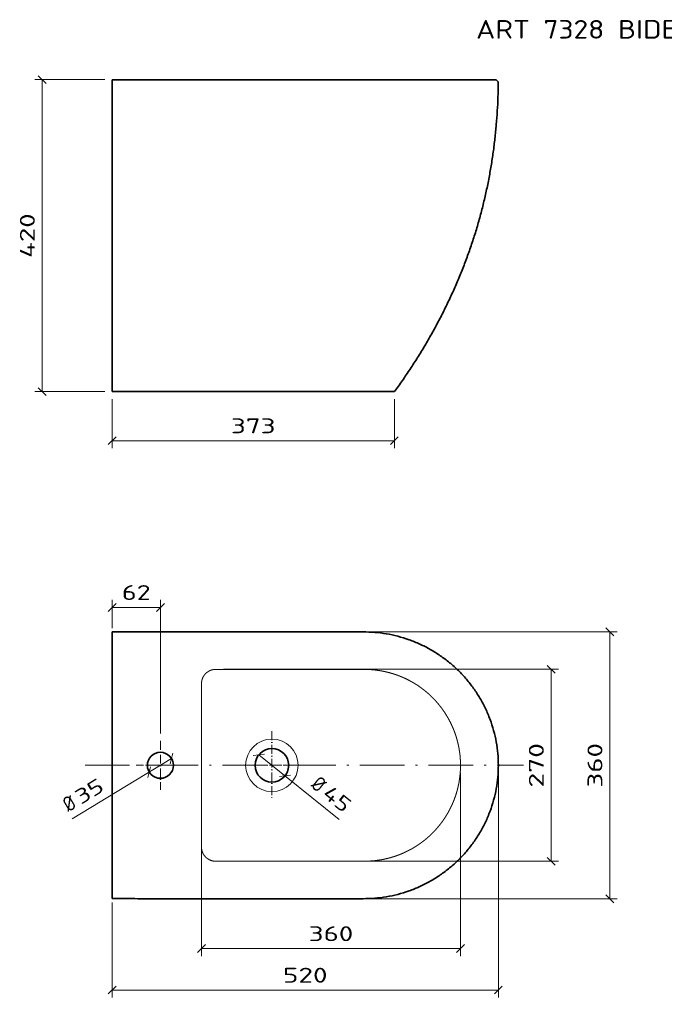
# Model space of a CAD drawing. Extents: x 34 to 381, y 18 to 283.
# Tile 1 of 2: x 34 to 207, y 18 to 283. Entities that reach past the tile are written whole.
import ezdxf
from ezdxf.enums import TextEntityAlignment as Align

# ---------------------------------------------------------------- set-up
doc = ezdxf.new("R2010")
doc.units = 0
doc.linetypes.add('DASHDOT', pattern=[18.5, 12, -3, 0.5, -3])
doc.layers.get('0').update_dxf_attribs({"lineweight": 13})
doc.styles.get("Standard").update_dxf_attribs({"font": 'isocp.shx'})
doc.dimstyles.get("Standard").update_dxf_attribs({"dimtxt": 2.5, "dimasz": 2.5, "dimexe": 1.25, "dimexo": 0.625, "dimtad": 1, "dimcen": 2.5, "dimadec": 0, "dimazin": 0, "dimtfac": 1, "dimtmove": 0, "dimatfit": 0, "dimfxl": 0, "dimarcsym": 0})

# ---------------------------------------------------------------- blocks, each defined once
blk = doc.blocks.new('*D')
at = {"color": 7, "lineweight": 13, "ltscale": 0.075}
for p, q in [((301.71, 274.66), (299.59, 272.54)), ((330.62, 272.54), (332.74, 274.66)), ((41.02, 265.64), (38.89, 267.76)), ((267.68, 251.56), (265.56, 253.68)), ((372, 213.67), (369.88, 215.79)), ((356.64, 203.5), (354.52, 205.62)), ((267.64, 185.56), (265.52, 187.68)), ((265.56, 187.68), (267.68, 185.56)), ((38.89, 183.76), (41.02, 181.64)), ((265.52, 181.68), (267.64, 179.56)), ((354.52, 181.68), (356.64, 179.56)), ((369.88, 181.68), (372, 179.56)), ((59.83, 170.55), (57.71, 168.43)), ((133.71, 168.43), (135.83, 170.55)), ((307.4, 169.38), (305.27, 167.25)), ((324.93, 167.25), (327.06, 169.38)), ((294.23, 157.66), (292.1, 155.54)), ((338.1, 155.54), (340.23, 157.66)), ((59.83, 125.66), (57.71, 123.54)), ((70.71, 123.54), (72.83, 125.66)), ((265.34, 126.78), (263.22, 124.66)), ((287.14, 124.66), (289.26, 126.78)), ((289.26, 126.64), (287.14, 124.52)), ((359.19, 126.61), (357.06, 124.49)), ((357.07, 124.49), (359.19, 126.61)), ((367.21, 124.49), (369.33, 126.61)), ((193.83, 116.99), (191.71, 119.11)), ((318.1, 115.75), (315.98, 117.87)), ((178.05, 106.87), (175.93, 108.99)), ((315.98, 87.87), (318.1, 85.75)), ((74.4, 82.45), (75.11, 85.36)), ((99.76, 85.08), (96.77, 84.76)), ((69.13, 81.72), (68.42, 78.81)), ((103.8, 79.09), (106.78, 79.41)), ((246.61, 76.24), (244.49, 78.36)), ((175.93, 57.3), (178.05, 55.18)), ((191.71, 47.18), (193.83, 45.06)), ((83.88, 33.81), (81.76, 31.68)), ((151.52, 31.68), (153.64, 33.81)), ((244.49, 33.87), (246.61, 31.75)), ((59.83, 22.63), (57.71, 20.51)), ((161.7, 20.51), (163.82, 22.63)), ((265.34, 20.79), (263.22, 18.67)), ((306.23, 18.67), (308.35, 20.79))]:
    blk.add_line(p, q, dxfattribs=at)
at = {"color": 7, "lineweight": 13}
for p, q in [((300.65, 221.74), (300.65, 275.6)), ((331.68, 273.6), (300.65, 273.6)), ((331.68, 221.74), (331.68, 275.6)), ((39.95, 182.7), (39.95, 266.7)), ((314.17, 252.62), (264.62, 252.62)), ((266.62, 186.62), (266.62, 252.62)), ((330.84, 214.73), (372.94, 214.73)), ((370.94, 180.62), (370.94, 214.73)), ((306.34, 209.89), (306.34, 166.31)), ((326, 209.89), (326, 166.31)), ((322.07, 204.56), (357.58, 204.56)), ((355.58, 180.62), (355.58, 204.56)), ((314.17, 186.62), (264.58, 186.62)), ((314.17, 186.62), (264.62, 186.62)), ((291.17, 180.62), (264.58, 180.62)), ((341.17, 180.62), (372.94, 180.62)), ((293.17, 178.62), (293.17, 154.6)), ((339.17, 178.62), (339.17, 154.6)), ((58.77, 169.49), (134.77, 169.49)), ((339.17, 156.6), (293.17, 156.6)), ((71.77, 90.64), (71.77, 126.6)), ((264.28, 125.72), (288.2, 125.72)), ((288.2, 125.58), (358.13, 125.55)), ((358.13, 125.55), (381.01, 125.55)), ((60.79, 118.05), (194.77, 118.05)), ((192.77, 46.12), (192.77, 118.05)), ((317.04, 86.81), (317.04, 116.81)), ((88.77, 107.93), (178.99, 107.93)), ((176.99, 56.24), (176.99, 107.93)), ((98.26, 84.92), (119.86, 67.51)), ((48.04, 67.65), (74.76, 83.9)), ((82.82, 80.08), (82.82, 30.74)), ((152.58, 80.08), (152.58, 30.74)), ((162.76, 80.08), (162.76, 19.57)), ((300.78, 77.3), (243.55, 77.3)), ((245.55, 32.81), (245.55, 77.3)), ((307.29, 69.03), (307.29, 17.73)), ((88.77, 56.24), (178.99, 56.24)), ((58.77, 45.18), (58.77, 19.57)), ((60.79, 46.12), (194.77, 46.12)), ((82.82, 32.74), (152.58, 32.74)), ((58.77, 21.57), (162.76, 21.57)), ((264.28, 19.73), (307.29, 19.73))]:
    blk.add_line(p, q, dxfattribs=at)
at = {"color": 7, "lineweight": 13, "ltscale": 0.47028}
for p, q in [((56.77, 266.7), (37.95, 266.7)), ((56.77, 182.7), (37.95, 182.7))]:
    blk.add_line(p, q, dxfattribs=at)
at = {"color": 7, "lineweight": 13, "ltscale": 0.357024}
blk.add_line((266.58, 172.34), (266.58, 186.62), dxfattribs=at)
at = {"color": 7, "lineweight": 13, "ltscale": 0.33028}
for p, q in [((58.77, 180.7), (58.77, 167.49)), ((134.77, 180.7), (134.77, 167.49))]:
    blk.add_line(p, q, dxfattribs=at)
at = {"color": 7, "lineweight": 13, "ltscale": 0.410451}
blk.add_line((341.17, 180.62), (357.58, 180.62), dxfattribs=at)
at = {"color": 7, "lineweight": 13, "ltscale": 0.491497}
blk.add_line((326, 168.31), (306.34, 168.31), dxfattribs=at)
at = {"color": 7, "lineweight": 13, "ltscale": 0.222833}
for p, q in [((264.28, 118.81), (264.28, 127.72)), ((288.2, 118.81), (288.2, 127.72))]:
    blk.add_line(p, q, dxfattribs=at)
at = {"color": 7, "lineweight": 13, "ltscale": 0.219175}
for p, q in [((288.2, 118.81), (288.2, 127.58)), ((358.13, 118.78), (358.13, 127.55))]:
    blk.add_line(p, q, dxfattribs=at)
at = {"color": 7, "lineweight": 13, "ltscale": 0.219241}
blk.add_line((358.13, 118.78), (358.13, 127.55), dxfattribs=at)
at = {"color": 7, "lineweight": 13, "ltscale": 0.243934}
blk.add_line((368.27, 117.8), (368.27, 127.55), dxfattribs=at)
at = {"color": 7, "lineweight": 13, "ltscale": 0.190479}
blk.add_line((58.77, 118.98), (58.77, 126.6), dxfattribs=at)
at = {"color": 7, "lineweight": 13, "ltscale": 0.325}
blk.add_line((58.77, 124.6), (71.77, 124.6), dxfattribs=at)
at = {"color": 7, "lineweight": 13, "ltscale": 0.057514}
blk.add_line((316.74, 86.81), (319.04, 86.81), dxfattribs=at)
at = {"color": 7, "lineweight": 13, "ltscale": 0.476911}
blk.add_line((264.28, 36.81), (264.28, 17.73), dxfattribs=at)
at = {"color": 7, "lineweight": 13, "ltscale": 0.468338}
blk.add_line((262.28, 32.81), (243.55, 32.81), dxfattribs=at)
at = {"color": 7, "lineweight": 13}
for s, rotation, p, p2 in [('140', 360, (310.16, 275.6), (322.17, 275.6)), ('420', 90, (37.95, 218.69), (37.95, 230.7)), ('320', 90, (264.62, 213.62), (264.62, 225.63)), ('180', 90, (368.94, 191.67), (368.94, 203.68)), ('120', 90, (353.58, 186.59), (353.58, 198.59)), ('40', 90, (264.58, 172.34), (264.58, 180.08)), ('100', 360, (310.16, 170.31), (322.17, 170.31)), ('225', 360, (310.16, 158.6), (322.17, 158.6)), ('360', 359.98, (317.16, 127.57), (329.17, 127.56)), ('150', 90, (315.04, 95.8), (315.04, 107.81)), ('270', 90, (174.99, 76.08), (174.99, 88.09)), ('360', 90, (190.77, 76.08), (190.77, 88.09)), ('35', 31.3126, (50.36, 71.4), (56.97, 75.43)), ('%%c', 321.1356, (112.03, 76.39), (114.31, 74.55)), ('%%c', 31.3126, (47, 69.36), (49.51, 70.88)), ('45', 321.1356, (115.09, 73.93), (121.12, 69.07)), ('233', 90, (243.55, 49.05), (243.55, 61.06))]:
    blk.add_text(s, height=4, rotation=rotation, dxfattribs=at).set_placement(p, p2, align=Align.FIT)
for s, p, p2 in [('373', (90.76, 171.49), (102.77, 171.49)), ('62', (61.4, 126.6), (69.14, 126.6)), ('115', (270.23, 127.72), (282.24, 127.72)), ('45', (373.27, 127.55), (381.01, 127.55)), ('360', (111.7, 34.74), (123.7, 34.74)), ('520', (104.76, 23.57), (116.77, 23.57)), ('205', (279.78, 21.73), (291.79, 21.73))]:
    blk.add_text(s, height=4, dxfattribs=at).set_placement(p, p2, align=Align.FIT)
blk = doc.blocks.new('BLOCK18')
at = {"color": 7, "linetype": 'DASHDOT', "lineweight": 13}
for p, q in [((215.1, 45.9), (215.1, -45.9)), ((260.9, 0), (169.2, 0))]:
    blk.add_line(p, q, dxfattribs=at)
blk = doc.blocks.new('BLOCK19')
at = {"color": 7, "linetype": 'DASHDOT', "lineweight": 13}
for p, q in [((65, 32.8), (65, -32.8)), ((97.8, 0), (32.2, 0))]:
    blk.add_line(p, q, dxfattribs=at)
blk = doc.blocks.new('BLOCK20')
at = {"color": 7, "lineweight": 35, "ltscale": 0.032369}
for p, q in [((0, 178.2), (0, 179.5)), ((0, -178.2), (0, -179.5))]:
    blk.add_line(p, q, dxfattribs=at)
at = {"color": 7, "lineweight": 35, "ltscale": 0.091415}
for p, q in [((0, 174.5), (0, 178.2)), ((0, -174.5), (0, -178.2))]:
    blk.add_line(p, q, dxfattribs=at)
at = {"color": 7, "lineweight": 35}
blk.add_line((0, -174.5), (0, 174.5), dxfattribs=at)
at = {"color": 7, "lineweight": 13}
for q in [(120.3, 109.5), (120.3, -109.5)]:
    blk.add_line((120.3, 0), q, dxfattribs=at)
at = {"color": 7, "lineweight": 13, "ltscale": 0.004866}
blk.add_line((440.8, -0.1), (440.8, 0.1), dxfattribs=at)
at = {"color": 7, "lineweight": 13}
blk.add_circle((215.1, 0), 35.3, dxfattribs=at)
at = {"color": 7, "lineweight": 35}
for centre, radius in [((65, 0), 17.5), ((215.1, 0), 22.6)]:
    blk.add_circle(centre, radius, dxfattribs=at)
for points in [[(520, 0), (520, 5.3), (519.5, 15.8), (517.4, 31.5), (513.9, 46.9), (509, 61.9), (502.8, 76.5), (495.4, 90.5), (486.8, 103.7), (477.1, 116.2), (466.3, 127.7), (454.5, 138.3), (441.9, 147.8), (428.5, 156.2), (414.4, 163.4), (399.8, 169.3), (384.7, 174), (369.2, 177.3), (353.6, 179.2), (337.9, 179.7), (322.5, 179.5), (307.1, 179.6), (291.7, 179.6), (276.4, 179.6), (261, 179.6), (245.7, 179.6), (230.3, 179.7), (215, 179.7), (199.6, 179.7), (184.3, 179.7), (168.9, 179.7), (153.5, 179.6), (138.2, 179.6), (122.8, 179.6), (107.5, 179.6), (92.1, 179.6), (76.8, 179.6), (61.4, 179.6), (46.1, 179.6), (30.7, 179.5), (15.4, 179.5), (5.1, 179.5), (0, 179.5)], [(520, 0), (520, -5.3), (519.5, -15.8), (517.4, -31.5), (513.9, -46.9), (509, -61.9), (502.8, -76.5), (495.4, -90.5), (486.8, -103.7), (477.1, -116.2), (466.3, -127.7), (454.5, -138.3), (441.9, -147.8), (428.5, -156.2), (414.4, -163.4), (399.8, -169.3), (384.7, -174), (369.2, -177.3), (353.6, -179.2), (337.9, -179.7), (322.5, -179.5), (307.1, -179.6), (291.7, -179.6), (276.4, -179.6), (261, -179.6), (245.7, -179.6), (230.3, -179.7), (215, -179.7), (199.6, -179.7), (184.3, -179.7), (168.9, -179.7), (153.5, -179.6), (138.2, -179.6), (122.8, -179.6), (107.5, -179.6), (92.1, -179.6), (76.8, -179.6), (61.4, -179.6), (46.1, -179.6), (30.7, -179.5), (15.4, -179.5), (5.1, -179.5), (0, -179.5)]]:
    blk.add_open_spline(points, degree=3, knots=[0, 0, 0, 0, 15.796274, 31.591331, 47.385145, 63.177179, 78.967551, 94.757051, 110.544547, 126.329687, 142.114966, 157.899299, 173.680377, 189.464952, 205.24727, 221.033843, 236.817294, 252.604558, 268.388118, 284.117647, 299.483597, 314.84372, 330.196894, 345.55206, 360.907197, 376.262098, 391.616878, 406.971645, 422.3265, 437.681405, 453.036259, 468.391069, 483.745851, 499.100621, 514.4554, 529.810169, 545.164895, 560.519576, 575.874346, 591.228991, 606.583669, 621.938347, 621.938347, 621.938347, 621.938347], dxfattribs=at)
at = {"color": 7, "lineweight": 13}
for points, knots in [([(120.3, 109.5), (120.3, 110.9), (120.4, 112.4), (120.6, 113.8), (121.3, 116.1), (122.2, 118.3), (122.6, 119.1), (123.3, 120.3), (124.2, 121.5), (124.5, 121.9), (125.6, 123.2), (126.7, 124.3), (127.5, 124.9), (129, 126), (130.6, 127), (131.3, 127.3), (133.5, 128.3), (135.7, 128.9), (137.2, 129.1), (138.6, 129.2), (140, 129.2)], [0, 0, 0, 0, 0, 0, 14.135843, 14.135843, 14.135843, 22.275372, 22.275372, 22.275372, 27.617389, 27.617389, 27.617389, 36.933956, 36.933956, 36.933956, 44.968452, 44.968452, 44.968452, 58.959217, 58.959217, 58.959217, 58.959217, 58.959217, 58.959217]), ([(140, 129.2), (142.7, 129.2), (145.4, 129.2), (146.8, 129.2), (149.7, 129.2), (152.6, 129.2), (152.9, 129.2), (153.3, 129.2), (153.8, 129.2), (154, 129.2), (154.9, 129.2), (155.9, 129.2), (156.6, 129.2), (157.7, 129.2), (158.9, 129.2), (159.3, 129.2), (159.9, 129.2), (160.4, 129.2), (160.6, 129.2), (161.7, 129.2), (162.8, 129.2), (163.8, 129.2), (165, 129.2), (166.2, 129.2), (166.4, 129.2), (166.9, 129.2), (167.4, 129.2), (167.6, 129.2), (168.2, 129.2), (168.8, 129.2), (169.2, 129.2), (169.9, 129.2), (170.6, 129.2), (170.9, 129.2), (171.7, 129.2), (172.4, 129.2), (172.7, 129.2), (173.8, 129.2), (174.9, 129.2), (175.6, 129.2), (176.7, 129.2), (177.7, 129.2), (178.2, 129.2), (178.9, 129.2), (179.6, 129.2), (179.9, 129.2), (180.6, 129.2), (181.3, 129.2), (181.7, 129.2), (182.4, 129.2), (183.1, 129.2), (183.5, 129.2), (184.3, 129.2), (185, 129.2), (185.4, 129.2), (186.1, 129.2), (186.9, 129.2), (187.2, 129.2), (187.9, 129.2), (188.7, 129.2), (189.1, 129.2), (189.8, 129.2), (190.5, 129.2), (190.8, 129.2), (191.5, 129.2), (192.2, 129.2), (192.5, 129.2), (194.6, 129.2), (196.8, 129.2), (198.3, 129.2), (200.3, 129.2), (202.3, 129.2), (202.5, 129.2), (202.9, 129.2), (203.2, 129.2), (203.4, 129.2), (204.3, 129.2), (205.2, 129.2), (205.9, 129.2), (206.9, 129.2), (208, 129.2), (208.6, 129.2), (209.6, 129.2), (210.5, 129.2), (211.1, 129.2), (212.1, 129.2), (213, 129.2), (213.2, 129.2), (214.1, 129.2), (214.9, 129.2), (215.5, 129.2), (216.4, 129.2), (217.3, 129.2), (217.5, 129.2), (218.1, 129.2), (218.7, 129.2), (218.9, 129.2), (220, 129.2), (221.1, 129.2), (221.8, 129.2), (222.9, 129.2), (224, 129.2), (224.3, 129.2), (226.8, 129.2), (229.3, 129.2), (230.6, 129.2), (233, 129.2), (235.4, 129.1), (235.6, 129.1), (236, 129.1), (236.4, 129.1), (236.6, 129.1), (237.4, 129.1), (238.2, 129.1), (238.7, 129.1), (239.6, 129.1), (240.5, 129.1), (240.7, 129.1), (241.3, 129.1), (241.9, 129.1), (242.2, 129.1), (243.3, 129.1), (244.3, 129.1), (245, 129.1), (246.4, 129.1), (247.8, 129.1), (248.6, 129.1), (249.5, 129.1), (250.5, 129.1), (250.6, 129.1), (251.3, 129.1), (252, 129.1), (252.6, 129.1), (253.6, 129.1), (254.5, 129.1), (254.8, 129.1), (255.3, 129.1), (255.9, 129.1), (256.2, 129.1), (256.7, 129.1), (257.2, 129.1), (257.4, 129.1), (258.4, 129.1), (259.5, 129.1), (260.3, 129.1), (261.7, 129.1), (262.9, 129.1), (263.4, 129.1), (264.2, 129.1), (264.9, 129.1), (265.3, 129.1), (266.4, 129.1), (267.6, 129.1), (268.5, 129.1), (269.6, 129.1), (270.7, 129.1), (270.9, 129.1), (271.7, 129.1), (272.5, 129.1), (273.1, 129.1), (274.1, 129.1), (275, 129.1), (275.3, 129.1), (275.9, 129.1), (276.5, 129.1), (276.8, 129.1), (278.2, 129.1), (279.4, 129.1), (280.3, 129.1), (281.6, 129.1), (282.9, 129.1), (283.2, 129.1), (283.9, 129.1), (284.6, 129.1), (284.9, 129.1), (286.2, 129.1), (287.5, 129.1), (288.4, 129.1), (289.7, 129.1), (291.1, 129.1), (291.5, 129.1), (292.2, 129.1), (292.9, 129.1), (293.2, 129.1), (294.3, 129.1), (295.4, 129.1), (296.1, 129.1), (297.4, 129.1), (298.6, 129.1), (298.9, 129.1), (300.4, 129.1), (301.8, 129.1), (302.7, 129.1), (303.8, 129.1), (304.9, 129.1), (305.2, 129.1), (305.6, 129.1), (306, 129.1), (306.2, 129.1), (306.7, 129.1), (307.3, 129.1), (307.6, 129.1), (308.3, 129.1), (309, 129.1), (309.4, 129.1), (310, 129.1), (310.6, 129.1), (310.8, 129.1), (311.6, 129.1), (312.3, 129.1), (312.8, 129.1), (313.6, 129.1), (314.3, 129.1), (314.5, 129.1), (315.1, 129.1), (315.7, 129.1), (316.1, 129.1), (316.8, 129.1), (317.4, 129.1), (317.8, 129.1), (318.5, 129.1), (319.2, 129.1), (319.4, 129.1), (320.1, 129.1), (320.8, 129.1), (321.1, 129.1), (322.1, 129.1), (323.1, 129.1), (323, 129.1), (324.3, 129.1), (325.6, 129.1), (326.3, 129.1), (327, 129.1), (327.8, 129.1), (327.8, 129.1), (328, 129.1), (328.1, 129.1), (328.2, 129.1), (328.7, 129.1), (329.2, 129.1), (329.6, 129.1), (330.2, 129.1), (330.9, 129.1), (331.2, 129.1), (331.6, 129.1), (332.1, 129.1), (332.2, 129.1), (333.2, 129.1), (334.3, 129.1), (335.3, 129.1), (336.8, 129.1), (338.2, 129.1), (338.6, 129.1), (339.4, 129.1), (340.3, 129.1), (340.7, 129.1), (342.4, 129), (344, 129), (345.3, 129), (346.7, 128.9), (348.1, 128.8), (348.2, 128.8), (348.6, 128.8), (349.1, 128.8), (349.4, 128.7), (350.2, 128.7), (350.9, 128.6), (351.4, 128.6), (352, 128.5), (352.5, 128.5), (352.7, 128.4), (353, 128.4), (353.3, 128.4), (353.5, 128.4), (353.9, 128.3), (354.4, 128.3), (354.6, 128.2), (355.6, 128.1), (356.5, 128), (357.1, 127.9), (357.8, 127.8), (358.6, 127.7), (358.8, 127.7), (359.9, 127.5), (361.1, 127.3), (362.1, 127.2), (363.3, 127), (364.4, 126.7), (364.5, 126.7), (364.9, 126.6), (365.3, 126.6), (365.5, 126.5), (366.2, 126.4), (366.9, 126.2), (367.3, 126.1), (368, 126), (368.8, 125.8), (369.1, 125.7), (370.3, 125.4), (371.6, 125.1), (372.6, 124.9), (374.1, 124.5), (375.5, 124.1), (376, 123.9), (377, 123.6), (378, 123.3), (378.5, 123.2), (379.2, 123), (379.8, 122.8), (380, 122.7), (380.4, 122.6), (380.7, 122.5), (380.9, 122.4), (381.2, 122.3), (381.6, 122.2), (381.7, 122.1), (382.1, 122), (382.4, 121.9), (382.6, 121.8), (383.8, 121.4), (385, 121), (386, 120.6), (387.2, 120.1), (388.4, 119.6), (388.6, 119.6), (388.9, 119.4), (389.3, 119.3), (389.5, 119.2), (389.8, 119.1), (390.2, 118.9), (390.3, 118.8), (391.5, 118.4), (392.6, 117.9), (393.5, 117.4), (394.6, 117), (395.7, 116.4), (395.8, 116.4), (396.1, 116.2), (396.5, 116), (396.7, 115.9), (397.2, 115.7), (397.7, 115.4), (397.9, 115.3), (399.1, 114.7), (400.3, 114.1), (401.1, 113.7), (402.3, 113), (403.4, 112.4), (403.7, 112.3), (404.1, 112), (404.6, 111.7), (404.8, 111.6), (405.5, 111.2), (406.2, 110.8), (406.7, 110.5), (407.5, 110), (408.3, 109.5), (408.6, 109.3), (409.2, 109), (409.8, 108.6), (410.1, 108.4), (410.7, 108), (411.3, 107.6), (411.6, 107.4), (412.2, 107), (412.8, 106.5), (413.1, 106.4), (414, 105.7), (414.9, 105.1), (415.5, 104.7), (416.4, 104), (417.3, 103.4), (417.5, 103.2), (418, 102.8), (418.5, 102.4), (418.8, 102.2), (419.4, 101.7), (420.1, 101.2), (420.5, 100.9), (421.6, 100), (422.8, 99), (423.5, 98.4), (424.4, 97.6), (425.3, 96.9), (425.5, 96.7), (425.8, 96.4), (426.2, 96.1), (426.4, 95.9), (426.8, 95.5), (427.3, 95), (427.6, 94.8), (428.2, 94.2), (428.9, 93.6), (429.2, 93.3), (429.8, 92.7), (430.4, 92.1), (430.7, 91.8), (431.1, 91.5), (431.4, 91.1), (431.5, 91), (432.4, 90.1), (433.2, 89.3), (433.9, 88.6), (434.7, 87.7), (435.6, 86.7), (435.7, 86.6), (436.3, 85.9), (436.9, 85.2), (437.3, 84.7), (438, 83.9), (438.7, 83.1), (438.9, 82.9), (439.7, 81.9), (440.5, 81), (441, 80.3), (441.9, 79.3), (442.7, 78.2), (443, 77.7), (443.8, 76.8), (444.5, 75.8), (444.8, 75.3), (445.4, 74.5), (446, 73.7), (446.1, 73.4), (446.5, 72.9), (446.9, 72.3), (447.1, 72.1), (447.8, 71), (448.5, 69.9), (449, 69.1), (449.8, 67.8), (450.6, 66.4), (450.9, 66), (451.3, 65.3), (451.7, 64.7), (451.8, 64.5), (452.2, 63.8), (452.6, 63), (453, 62.4), (453.7, 61.2), (454.3, 59.9), (454.6, 59.3), (455.1, 58.4), (455.5, 57.6), (455.6, 57.4), (455.9, 56.7), (456.2, 56.1), (456.4, 55.7), (457.1, 54.4), (457.7, 53), (458.1, 52.1), (459.1, 49.6), (460.2, 47.2), (460.7, 45.6), (461.4, 43.9), (462, 42.1), (462.1, 41.9), (462.2, 41.4), (462.4, 41), (462.5, 40.6), (462.7, 39.9), (463, 39.1), (463.1, 38.7), (463.4, 37.9), (463.6, 37.1), (463.7, 36.7), (464, 35.9), (464.2, 35.2), (464.3, 34.8), (464.4, 34.2), (464.6, 33.6), (464.7, 33.4), (464.9, 32.5), (465.1, 31.7), (465.3, 31), (465.5, 30.2), (465.7, 29.4), (465.7, 29.2), (465.8, 28.9), (465.8, 28.6), (465.9, 28.5), (466, 28), (466.1, 27.4), (466.2, 26.9), (466.4, 26), (466.6, 25.2), (466.6, 24.8), (466.8, 24.1), (466.9, 23.4), (467, 23.1), (467.1, 22.5), (467.2, 21.9), (467.2, 21.7), (467.3, 21.2), (467.4, 20.7), (467.4, 20.5), (467.5, 19.9), (467.6, 19.3), (467.7, 19), (467.8, 18), (467.9, 17.1), (468, 16.4), (468.1, 15.6), (468.2, 14.7), (468.2, 14.5), (468.4, 13.4), (468.5, 12.3), (468.6, 11.5), (468.6, 10.4), (468.7, 9.4), (468.7, 9.2), (468.8, 8.6), (468.8, 8.1), (468.8, 7.7), (468.9, 6.7), (468.9, 5.8), (469, 5.2), (469, 4.4), (469, 3.6), (469, 3.4), (469, 2.6), (469, 1.8), (469.1, 1.2), (469.1, 0.6), (469.1, 0)], [0, 0, 0, 0, 0, 0, 22.407529, 22.407529, 22.407529, 24.299347, 24.299347, 24.299347, 26.297994, 26.297994, 26.297994, 31.8648, 31.8648, 31.8648, 35.335724, 35.335724, 35.335724, 36.670606, 36.670606, 36.670606, 44.679032, 44.679032, 44.679032, 46.680922, 46.680922, 46.680922, 48.682812, 48.682812, 48.682812, 51.685678, 51.685678, 51.685678, 54.688544, 54.688544, 54.688544, 57.773678, 57.773678, 57.773678, 63.779464, 63.779464, 63.779464, 66.470227, 66.470227, 66.470227, 69.473146, 69.473146, 69.473146, 72.476064, 72.476064, 72.476064, 75.607395, 75.607395, 75.607395, 78.738726, 78.738726, 78.738726, 82.172237, 82.172237, 82.172237, 85.303579, 85.303579, 85.303579, 88.041069, 88.041069, 88.041069, 90.778558, 90.778558, 90.778558, 105.914784, 105.914784, 105.914784, 107.454641, 107.454641, 107.454641, 108.994497, 108.994497, 108.994497, 115.227131, 115.227131, 115.227131, 117.795656, 117.795656, 117.795656, 123.185568, 123.185568, 123.185568, 125.594691, 125.594691, 125.594691, 130.193939, 130.193939, 130.193939, 132.504344, 132.504344, 132.504344, 134.860886, 134.860886, 134.860886, 141.853105, 141.853105, 141.853105, 143.973484, 143.973484, 143.973484, 162.570953, 162.570953, 162.570953, 164.1978, 164.1978, 164.1978, 165.824646, 165.824646, 165.824646, 170.874633, 170.874633, 170.874633, 173.280902, 173.280902, 173.280902, 175.726466, 175.726466, 175.726466, 182.511929, 182.511929, 182.511929, 189.357038, 189.357038, 189.357038, 190.432056, 190.432056, 190.432056, 195.199554, 195.199554, 195.199554, 197.688174, 197.688174, 197.688174, 199.718818, 199.718818, 199.718818, 201.819864, 201.819864, 201.819864, 208.078155, 208.078155, 208.078155, 212.044114, 212.044114, 212.044114, 214.151682, 214.151682, 214.151682, 221.664569, 221.664569, 221.664569, 223.398047, 223.398047, 223.398047, 228.598563, 228.598563, 228.598563, 231.198821, 231.198821, 231.198821, 233.859692, 233.859692, 233.859692, 242.430567, 242.430567, 242.430567, 245.227434, 245.227434, 245.227434, 248.108472, 248.108472, 248.108472, 256.427728, 256.427728, 256.427728, 259.928009, 259.928009, 259.928009, 262.550542, 262.550542, 262.550542, 268.973637, 268.973637, 268.973637, 273.1988, 273.1988, 273.1988, 280.905501, 280.905501, 280.905501, 282.511416, 282.511416, 282.511416, 284.224094, 284.224094, 284.224094, 286.987269, 286.987269, 286.987269, 289.750444, 289.750444, 289.750444, 291.904276, 291.904276, 291.904276, 296.048416, 296.048416, 296.048416, 298.223084, 298.223084, 298.223084, 300.985698, 300.985698, 300.985698, 303.748312, 303.748312, 303.748312, 306.647433, 306.647433, 306.647433, 309.410157, 309.410157, 309.410157, 315.014134, 315.014134, 315.014134, 320.571106, 320.571106, 320.571106, 321.206153, 321.206153, 321.206153, 321.841199, 321.841199, 321.841199, 325.516026, 325.516026, 325.516026, 328.690515, 328.690515, 328.690515, 329.272647, 329.272647, 329.272647, 337.720974, 337.720974, 337.720974, 341.259685, 341.259685, 341.259685, 344.798397, 344.798397, 344.798397, 355.372434, 355.372434, 355.372434, 356.565409, 356.565409, 356.565409, 359.117925, 359.117925, 359.117925, 362.587262, 362.587262, 362.587262, 363.871459, 363.871459, 363.871459, 365.020696, 365.020696, 365.020696, 367.589023, 367.589023, 367.589023, 373.131133, 373.131133, 373.131133, 374.313463, 374.313463, 374.313463, 383.168591, 383.168591, 383.168591, 384.20763, 384.20763, 384.20763, 386.285705, 386.285705, 386.285705, 389.777027, 389.777027, 389.777027, 392.419892, 392.419892, 392.419892, 400.890881, 400.890881, 400.890881, 405.290783, 405.290783, 405.290783, 409.715242, 409.715242, 409.715242, 411.161856, 411.161856, 411.161856, 412.709921, 412.709921, 412.709921, 414.25801, 414.25801, 414.25801, 415.849076, 415.849076, 415.849076, 425.150433, 425.150433, 425.150433, 426.792014, 426.792014, 426.792014, 428.398819, 428.398819, 428.398819, 430.031287, 430.031287, 430.031287, 438.932549, 438.932549, 438.932549, 440.087406, 440.087406, 440.087406, 442.397117, 442.397117, 442.397117, 444.772082, 444.772082, 444.772082, 453.408252, 453.408252, 453.408252, 455.715743, 455.715743, 455.715743, 458.023234, 458.023234, 458.023234, 462.63819, 462.63819, 462.63819, 465.773402, 465.773402, 465.773402, 468.858499, 468.858499, 468.858499, 471.912348, 471.912348, 471.912348, 475.022092, 475.022092, 475.022092, 481.117363, 481.117363, 481.117363, 483.790367, 483.790367, 483.790367, 486.507906, 486.507906, 486.507906, 490.902336, 490.902336, 490.902336, 498.794301, 498.794301, 498.794301, 500.799855, 500.799855, 500.799855, 502.805409, 502.805409, 502.805409, 506.147182, 506.147182, 506.147182, 509.488955, 509.488955, 509.488955, 512.938433, 512.938433, 512.938433, 514.104276, 514.104276, 514.104276, 522.846369, 522.846369, 522.846369, 524.642056, 524.642056, 524.642056, 530.733423, 530.733423, 530.733423, 533.914013, 533.914013, 533.914013, 541.079658, 541.079658, 541.079658, 546.526064, 546.526064, 546.526064, 551.972731, 551.972731, 551.972731, 554.72155, 554.72155, 554.72155, 557.465739, 557.465739, 557.465739, 565.695219, 565.695219, 565.695219, 570.35855, 570.35855, 570.35855, 571.913006, 571.913006, 571.913006, 577.918867, 577.918867, 577.918867, 584.246115, 584.246115, 584.246115, 586.242357, 586.242357, 586.242357, 590.158548, 590.158548, 590.158548, 598.789657, 598.789657, 598.789657, 612.972864, 612.972864, 612.972864, 614.509868, 614.509868, 614.509868, 617.28458, 617.28458, 617.28458, 620.778369, 620.778369, 620.778369, 623.630412, 623.630412, 623.630412, 626.745839, 626.745839, 626.745839, 629.054966, 629.054966, 629.054966, 634.082467, 634.082467, 634.082467, 635.769014, 635.769014, 635.769014, 636.612289, 636.612289, 636.612289, 640.793444, 640.793444, 640.793444, 644.571688, 644.571688, 644.571688, 647.892641, 647.892641, 647.892641, 650.005669, 650.005669, 650.005669, 652.146992, 652.146992, 652.146992, 655.061043, 655.061043, 655.061043, 660.567598, 660.567598, 660.567598, 662.478912, 662.478912, 662.478912, 669.850042, 669.850042, 669.850042, 671.414499, 671.414499, 671.414499, 674.543405, 674.543405, 674.543405, 679.429492, 679.429492, 679.429492, 681.074388, 681.074388, 681.074388, 686.20823, 686.20823, 686.20823, 686.20823, 686.20823, 686.20823]), ([(140, -129.2), (142.7, -129.2), (145.4, -129.2), (146.8, -129.2), (149.7, -129.2), (152.6, -129.2), (152.9, -129.2), (153.3, -129.2), (153.8, -129.2), (154, -129.2), (154.9, -129.2), (155.9, -129.2), (156.6, -129.2), (157.7, -129.2), (158.9, -129.2), (159.3, -129.2), (159.9, -129.2), (160.4, -129.2), (160.6, -129.2), (161.7, -129.2), (162.8, -129.2), (163.8, -129.2), (165, -129.2), (166.2, -129.2), (166.4, -129.2), (166.9, -129.2), (167.4, -129.2), (167.6, -129.2), (168.2, -129.2), (168.8, -129.2), (169.2, -129.2), (169.9, -129.2), (170.6, -129.2), (170.9, -129.2), (171.7, -129.2), (172.4, -129.2), (172.7, -129.2), (173.8, -129.2), (174.9, -129.2), (175.6, -129.2), (176.7, -129.2), (177.7, -129.2), (178.2, -129.2), (178.9, -129.2), (179.6, -129.2), (179.9, -129.2), (180.6, -129.2), (181.3, -129.2), (181.7, -129.2), (182.4, -129.2), (183.1, -129.2), (183.5, -129.2), (184.3, -129.2), (185, -129.2), (185.4, -129.2), (186.1, -129.2), (186.9, -129.2), (187.2, -129.2), (187.9, -129.2), (188.7, -129.2), (189.1, -129.2), (189.8, -129.2), (190.5, -129.2), (190.8, -129.2), (191.5, -129.2), (192.2, -129.2), (192.5, -129.2), (194.6, -129.2), (196.8, -129.2), (198.3, -129.2), (200.3, -129.2), (202.3, -129.2), (202.5, -129.2), (202.9, -129.2), (203.2, -129.2), (203.4, -129.2), (204.3, -129.2), (205.2, -129.2), (205.9, -129.2), (206.9, -129.2), (208, -129.2), (208.6, -129.2), (209.6, -129.2), (210.5, -129.2), (211.1, -129.2), (212.1, -129.2), (213, -129.2), (213.2, -129.2), (214.1, -129.2), (214.9, -129.2), (215.5, -129.2), (216.4, -129.2), (217.3, -129.2), (217.5, -129.2), (218.1, -129.2), (218.7, -129.2), (218.9, -129.2), (220, -129.2), (221.1, -129.2), (221.8, -129.2), (222.9, -129.2), (224, -129.2), (224.3, -129.2), (226.8, -129.2), (229.3, -129.2), (230.6, -129.2), (233, -129.2), (235.4, -129.2), (235.6, -129.2), (236, -129.2), (236.4, -129.2), (236.6, -129.2), (237.4, -129.2), (238.2, -129.2), (238.7, -129.2), (239.6, -129.2), (240.5, -129.2), (240.7, -129.2), (241.3, -129.2), (241.9, -129.2), (242.2, -129.2), (243.3, -129.1), (244.3, -129.1), (245, -129.1), (246.4, -129.1), (247.8, -129.1), (248.6, -129.1), (249.5, -129.1), (250.5, -129.1), (250.6, -129.1), (251.3, -129.1), (252, -129.1), (252.6, -129.1), (253.6, -129.1), (254.5, -129.1), (254.8, -129.1), (255.3, -129.1), (255.9, -129.1), (256.2, -129.1), (256.7, -129.1), (257.2, -129.1), (257.4, -129.1), (258.4, -129.1), (259.5, -129.1), (260.3, -129.1), (261.7, -129.1), (262.9, -129.1), (263.4, -129.1), (264.2, -129.1), (264.9, -129.1), (265.3, -129.1), (266.4, -129.1), (267.6, -129.1), (268.5, -129.1), (269.6, -129.1), (270.7, -129.1), (270.9, -129.1), (271.7, -129.1), (272.5, -129.1), (273.1, -129.1), (274.1, -129.1), (275, -129.1), (275.3, -129.1), (275.9, -129.1), (276.5, -129.1), (276.8, -129.1), (278.2, -129.1), (279.4, -129.1), (280.3, -129.1), (281.6, -129.1), (282.9, -129.1), (283.2, -129.1), (283.9, -129.1), (284.6, -129.1), (284.9, -129.1), (286.2, -129.1), (287.5, -129.1), (288.4, -129.1), (289.7, -129.1), (291.1, -129.1), (291.5, -129.1), (292.2, -129.1), (292.9, -129.1), (293.2, -129.1), (294.3, -129.1), (295.4, -129.1), (296.1, -129.1), (297.4, -129.1), (298.6, -129.1), (298.9, -129.1), (300.4, -129.1), (301.8, -129.1), (302.7, -129.1), (303.8, -129.1), (304.9, -129.1), (305.2, -129.1), (305.6, -129.1), (306, -129.1), (306.2, -129.1), (306.7, -129.1), (307.3, -129.1), (307.6, -129.1), (308.3, -129.1), (309, -129.1), (309.4, -129.1), (310, -129.1), (310.6, -129.1), (310.8, -129.1), (311.6, -129.1), (312.3, -129.1), (312.8, -129.1), (313.6, -129.1), (314.3, -129.1), (314.5, -129.1), (315.1, -129.1), (315.7, -129.1), (316.1, -129.1), (316.8, -129.1), (317.4, -129.1), (317.8, -129.1), (318.5, -129.1), (319.2, -129.1), (319.4, -129.1), (320.1, -129.1), (320.8, -129.1), (321.1, -129.1), (322.1, -129.1), (323.1, -129.1), (323, -129.1), (324.3, -129.1), (325.6, -129.1), (326.3, -129.1), (327, -129.1), (327.8, -129.1), (327.8, -129.1), (328, -129.1), (328.1, -129.1), (328.2, -129.1), (328.7, -129.1), (329.2, -129.1), (329.6, -129.1), (330.2, -129.1), (330.9, -129.1), (331.2, -129.1), (331.6, -129.1), (332.1, -129.1), (332.2, -129.1), (333.2, -129.1), (334.3, -129.1), (335.3, -129.1), (336.8, -129.1), (338.2, -129.1), (338.6, -129.1), (339.4, -129.1), (340.3, -129.1), (340.7, -129.1), (342.4, -129), (344, -129), (345.3, -129), (346.7, -128.9), (348.1, -128.8), (348.2, -128.8), (348.6, -128.8), (349.1, -128.8), (349.4, -128.7), (350.2, -128.7), (350.9, -128.6), (351.4, -128.6), (352, -128.5), (352.5, -128.5), (352.7, -128.4), (353, -128.4), (353.3, -128.4), (353.5, -128.4), (353.9, -128.3), (354.4, -128.3), (354.6, -128.2), (355.6, -128.1), (356.5, -128), (357.1, -127.9), (357.8, -127.8), (358.6, -127.7), (358.8, -127.7), (359.9, -127.5), (361.1, -127.3), (362.1, -127.2), (363.3, -127), (364.4, -126.7), (364.5, -126.7), (364.9, -126.6), (365.3, -126.6), (365.5, -126.5), (366.2, -126.4), (366.9, -126.2), (367.3, -126.1), (368, -126), (368.8, -125.8), (369.1, -125.7), (370.3, -125.4), (371.6, -125.1), (372.6, -124.9), (374.1, -124.5), (375.5, -124.1), (376, -123.9), (377, -123.6), (378, -123.3), (378.5, -123.2), (379.2, -123), (379.8, -122.8), (380, -122.7), (380.4, -122.6), (380.7, -122.5), (380.9, -122.4), (381.2, -122.3), (381.6, -122.2), (381.7, -122.1), (382.1, -122), (382.4, -121.9), (382.6, -121.8), (383.8, -121.4), (385, -121), (386, -120.6), (387.2, -120.1), (388.4, -119.6), (388.6, -119.6), (388.9, -119.4), (389.3, -119.3), (389.5, -119.2), (389.8, -119.1), (390.2, -118.9), (390.3, -118.8), (391.5, -118.4), (392.6, -117.9), (393.5, -117.4), (394.6, -117), (395.7, -116.4), (395.8, -116.4), (396.1, -116.2), (396.5, -116), (396.7, -115.9), (397.2, -115.7), (397.7, -115.4), (397.9, -115.3), (399.1, -114.7), (400.3, -114.1), (401.1, -113.7), (402.3, -113), (403.4, -112.4), (403.7, -112.3), (404.1, -112), (404.6, -111.7), (404.8, -111.6), (405.5, -111.2), (406.2, -110.8), (406.7, -110.5), (407.5, -110), (408.3, -109.5), (408.6, -109.3), (409.2, -109), (409.8, -108.6), (410.1, -108.4), (410.7, -108), (411.3, -107.6), (411.6, -107.4), (412.2, -107), (412.8, -106.5), (413.1, -106.4), (414, -105.7), (414.9, -105.1), (415.5, -104.7), (416.4, -104), (417.3, -103.4), (417.5, -103.2), (418, -102.8), (418.5, -102.4), (418.8, -102.2), (419.4, -101.7), (420.1, -101.2), (420.5, -100.9), (421.6, -100), (422.8, -99), (423.5, -98.4), (424.4, -97.6), (425.3, -96.9), (425.5, -96.7), (425.8, -96.4), (426.2, -96.1), (426.4, -95.9), (426.8, -95.5), (427.3, -95), (427.6, -94.8), (428.2, -94.2), (428.9, -93.6), (429.2, -93.3), (429.8, -92.7), (430.4, -92.1), (430.7, -91.8), (431.1, -91.5), (431.4, -91.1), (431.5, -91), (432.4, -90.1), (433.2, -89.3), (433.9, -88.6), (434.7, -87.7), (435.6, -86.7), (435.7, -86.6), (436.3, -85.9), (436.9, -85.2), (437.3, -84.7), (438, -83.9), (438.7, -83.1), (438.9, -82.9), (439.7, -81.9), (440.5, -81), (441, -80.3), (441.9, -79.3), (442.7, -78.2), (443, -77.7), (443.8, -76.8), (444.5, -75.8), (444.8, -75.3), (445.4, -74.5), (446, -73.7), (446.1, -73.4), (446.5, -72.9), (446.9, -72.3), (447.1, -72.1), (447.8, -71), (448.5, -69.9), (449, -69.1), (449.8, -67.8), (450.6, -66.4), (450.9, -66), (451.3, -65.3), (451.7, -64.7), (451.8, -64.5), (452.2, -63.8), (452.6, -63), (453, -62.4), (453.7, -61.2), (454.3, -59.9), (454.6, -59.3), (455.1, -58.4), (455.5, -57.6), (455.6, -57.4), (455.9, -56.7), (456.2, -56.1), (456.4, -55.7), (457.1, -54.4), (457.7, -53), (458.1, -52.1), (459.1, -49.6), (460.2, -47.2), (460.7, -45.6), (461.4, -43.9), (462, -42.1), (462.1, -41.9), (462.2, -41.4), (462.4, -41), (462.5, -40.6), (462.7, -39.9), (463, -39.1), (463.1, -38.7), (463.4, -37.9), (463.6, -37.1), (463.7, -36.7), (464, -35.9), (464.2, -35.2), (464.3, -34.8), (464.4, -34.2), (464.6, -33.6), (464.7, -33.4), (464.9, -32.5), (465.1, -31.7), (465.3, -31), (465.5, -30.2), (465.7, -29.4), (465.7, -29.2), (465.8, -28.9), (465.8, -28.6), (465.9, -28.5), (466, -28), (466.1, -27.4), (466.2, -26.9), (466.4, -26), (466.6, -25.2), (466.6, -24.8), (466.8, -24.1), (466.9, -23.4), (467, -23.1), (467.1, -22.5), (467.2, -21.9), (467.2, -21.7), (467.3, -21.2), (467.4, -20.7), (467.4, -20.5), (467.5, -19.9), (467.6, -19.3), (467.7, -19), (467.8, -18), (467.9, -17.1), (468, -16.4), (468.1, -15.6), (468.2, -14.7), (468.2, -14.5), (468.4, -13.4), (468.5, -12.3), (468.6, -11.5), (468.6, -10.4), (468.7, -9.4), (468.7, -9.2), (468.8, -8.6), (468.8, -8.1), (468.8, -7.7), (468.9, -6.7), (468.9, -5.8), (469, -5.2), (469, -4.4), (469, -3.6), (469, -3.4), (469, -2.6), (469, -1.8), (469.1, -1.2), (469.1, -0.6), (469.1, 0)], [0, 0, 0, 0, 0, 0, 22.407529, 22.407529, 22.407529, 24.299347, 24.299347, 24.299347, 26.297994, 26.297994, 26.297994, 31.8648, 31.8648, 31.8648, 35.335724, 35.335724, 35.335724, 36.670606, 36.670606, 36.670606, 44.679032, 44.679032, 44.679032, 46.680922, 46.680922, 46.680922, 48.682812, 48.682812, 48.682812, 51.685678, 51.685678, 51.685678, 54.688544, 54.688544, 54.688544, 57.773678, 57.773678, 57.773678, 63.779464, 63.779464, 63.779464, 66.470227, 66.470227, 66.470227, 69.473146, 69.473146, 69.473146, 72.476064, 72.476064, 72.476064, 75.607395, 75.607395, 75.607395, 78.738726, 78.738726, 78.738726, 82.172237, 82.172237, 82.172237, 85.303579, 85.303579, 85.303579, 88.041069, 88.041069, 88.041069, 90.778558, 90.778558, 90.778558, 105.914784, 105.914784, 105.914784, 107.454641, 107.454641, 107.454641, 108.994497, 108.994497, 108.994497, 115.227131, 115.227131, 115.227131, 117.795656, 117.795656, 117.795656, 123.185568, 123.185568, 123.185568, 125.594691, 125.594691, 125.594691, 130.193939, 130.193939, 130.193939, 132.504344, 132.504344, 132.504344, 134.860886, 134.860886, 134.860886, 141.853105, 141.853105, 141.853105, 143.973484, 143.973484, 143.973484, 162.570953, 162.570953, 162.570953, 164.1978, 164.1978, 164.1978, 165.824646, 165.824646, 165.824646, 170.874633, 170.874633, 170.874633, 173.280902, 173.280902, 173.280902, 175.726466, 175.726466, 175.726466, 182.511929, 182.511929, 182.511929, 189.357038, 189.357038, 189.357038, 190.432056, 190.432056, 190.432056, 195.199554, 195.199554, 195.199554, 197.688174, 197.688174, 197.688174, 199.718818, 199.718818, 199.718818, 201.819864, 201.819864, 201.819864, 208.078155, 208.078155, 208.078155, 212.044114, 212.044114, 212.044114, 214.151682, 214.151682, 214.151682, 221.664569, 221.664569, 221.664569, 223.398047, 223.398047, 223.398047, 228.598563, 228.598563, 228.598563, 231.198821, 231.198821, 231.198821, 233.859692, 233.859692, 233.859692, 242.430567, 242.430567, 242.430567, 245.227434, 245.227434, 245.227434, 248.108472, 248.108472, 248.108472, 256.427728, 256.427728, 256.427728, 259.928009, 259.928009, 259.928009, 262.550542, 262.550542, 262.550542, 268.973637, 268.973637, 268.973637, 273.1988, 273.1988, 273.1988, 280.905501, 280.905501, 280.905501, 282.511416, 282.511416, 282.511416, 284.224094, 284.224094, 284.224094, 286.987269, 286.987269, 286.987269, 289.750444, 289.750444, 289.750444, 291.904276, 291.904276, 291.904276, 296.048416, 296.048416, 296.048416, 298.223084, 298.223084, 298.223084, 300.985698, 300.985698, 300.985698, 303.748312, 303.748312, 303.748312, 306.647433, 306.647433, 306.647433, 309.410157, 309.410157, 309.410157, 315.014134, 315.014134, 315.014134, 320.571106, 320.571106, 320.571106, 321.206153, 321.206153, 321.206153, 321.841199, 321.841199, 321.841199, 325.516026, 325.516026, 325.516026, 328.690515, 328.690515, 328.690515, 329.272647, 329.272647, 329.272647, 337.720974, 337.720974, 337.720974, 341.259685, 341.259685, 341.259685, 344.798397, 344.798397, 344.798397, 355.372434, 355.372434, 355.372434, 356.565409, 356.565409, 356.565409, 359.117925, 359.117925, 359.117925, 362.587262, 362.587262, 362.587262, 363.871459, 363.871459, 363.871459, 365.020696, 365.020696, 365.020696, 367.589023, 367.589023, 367.589023, 373.131133, 373.131133, 373.131133, 374.313463, 374.313463, 374.313463, 383.168591, 383.168591, 383.168591, 384.20763, 384.20763, 384.20763, 386.285705, 386.285705, 386.285705, 389.777027, 389.777027, 389.777027, 392.419892, 392.419892, 392.419892, 400.890881, 400.890881, 400.890881, 405.290783, 405.290783, 405.290783, 409.715242, 409.715242, 409.715242, 411.161856, 411.161856, 411.161856, 412.709921, 412.709921, 412.709921, 414.25801, 414.25801, 414.25801, 415.849076, 415.849076, 415.849076, 425.150433, 425.150433, 425.150433, 426.792014, 426.792014, 426.792014, 428.398819, 428.398819, 428.398819, 430.031287, 430.031287, 430.031287, 438.932549, 438.932549, 438.932549, 440.087406, 440.087406, 440.087406, 442.397117, 442.397117, 442.397117, 444.772082, 444.772082, 444.772082, 453.408252, 453.408252, 453.408252, 455.715743, 455.715743, 455.715743, 458.023234, 458.023234, 458.023234, 462.63819, 462.63819, 462.63819, 465.773402, 465.773402, 465.773402, 468.858499, 468.858499, 468.858499, 471.912348, 471.912348, 471.912348, 475.022092, 475.022092, 475.022092, 481.117363, 481.117363, 481.117363, 483.790367, 483.790367, 483.790367, 486.507906, 486.507906, 486.507906, 490.902336, 490.902336, 490.902336, 498.794301, 498.794301, 498.794301, 500.799855, 500.799855, 500.799855, 502.805409, 502.805409, 502.805409, 506.147182, 506.147182, 506.147182, 509.488955, 509.488955, 509.488955, 512.938433, 512.938433, 512.938433, 514.104276, 514.104276, 514.104276, 522.846369, 522.846369, 522.846369, 524.642056, 524.642056, 524.642056, 530.733423, 530.733423, 530.733423, 533.914013, 533.914013, 533.914013, 541.079658, 541.079658, 541.079658, 546.526064, 546.526064, 546.526064, 551.972731, 551.972731, 551.972731, 554.72155, 554.72155, 554.72155, 557.465739, 557.465739, 557.465739, 565.695219, 565.695219, 565.695219, 570.35855, 570.35855, 570.35855, 571.913006, 571.913006, 571.913006, 577.918867, 577.918867, 577.918867, 584.246115, 584.246115, 584.246115, 586.242357, 586.242357, 586.242357, 590.158548, 590.158548, 590.158548, 598.789657, 598.789657, 598.789657, 612.972864, 612.972864, 612.972864, 614.509868, 614.509868, 614.509868, 617.28458, 617.28458, 617.28458, 620.778369, 620.778369, 620.778369, 623.630412, 623.630412, 623.630412, 626.745839, 626.745839, 626.745839, 629.054966, 629.054966, 629.054966, 634.082467, 634.082467, 634.082467, 635.769014, 635.769014, 635.769014, 636.612289, 636.612289, 636.612289, 640.793444, 640.793444, 640.793444, 644.571688, 644.571688, 644.571688, 647.892641, 647.892641, 647.892641, 650.005669, 650.005669, 650.005669, 652.146992, 652.146992, 652.146992, 655.061043, 655.061043, 655.061043, 660.567598, 660.567598, 660.567598, 662.478912, 662.478912, 662.478912, 669.850042, 669.850042, 669.850042, 671.414499, 671.414499, 671.414499, 674.543405, 674.543405, 674.543405, 679.429492, 679.429492, 679.429492, 681.074388, 681.074388, 681.074388, 686.20823, 686.20823, 686.20823, 686.20823, 686.20823, 686.20823]), ([(120.3, -109.5), (120.3, -110.9), (120.4, -112.4), (120.6, -113.8), (121.3, -116.1), (122.2, -118.3), (122.6, -119.1), (123.3, -120.3), (124.2, -121.5), (124.5, -121.9), (125.6, -123.2), (126.7, -124.3), (127.5, -124.9), (129, -126), (130.6, -127), (131.3, -127.3), (133.5, -128.3), (135.7, -128.9), (137.2, -129.1), (138.6, -129.2), (140, -129.2)], [0, 0, 0, 0, 0, 0, 14.135843, 14.135843, 14.135843, 22.275372, 22.275372, 22.275372, 27.617389, 27.617389, 27.617389, 36.933956, 36.933956, 36.933956, 44.968452, 44.968452, 44.968452, 58.959217, 58.959217, 58.959217, 58.959217, 58.959217, 58.959217])]:
    blk.add_open_spline(points, degree=5, knots=knots, dxfattribs=at)
blk = doc.blocks.new('BLOCK24')
at = {"color": 7, "lineweight": 13}
blk.add_text('ART 7328 BIDET TERRA 52 DREAM', height=25, dxfattribs=at).set_placement((490, 55.3), (1118.9, 55.3), align=Align.FIT)

msp = doc.modelspace()

# ---------------------------------------------------------------- linework, layer by layer
at = {"color": 7, "lineweight": 35, "ltscale": 0.008213}
msp.add_line((58.766, 266.6975), (58.7656, 266.369), dxfattribs=at)
at = {"color": 7, "lineweight": 35, "ltscale": 0.017567}
msp.add_line((58.7656, 266.369), (58.7659, 265.6663), dxfattribs=at)
at = {"color": 7, "lineweight": 35, "ltscale": 0.001677}
msp.add_line((58.7659, 265.6663), (58.766, 265.5992), dxfattribs=at)
at = {"color": 7, "lineweight": 35}
for p, q in [((58.766, 266.6975), (161.7572, 266.6975)), ((58.766, 182.6975), (58.766, 256.4506)), ((134.766, 182.6975), (58.766, 182.6975)), ((134.766, 182.6975), (58.766, 182.6975))]:
    msp.add_line(p, q, dxfattribs=at)
at = {"color": 7, "lineweight": 35, "ltscale": 0.228716}
msp.add_line((58.766, 256.4506), (58.766, 265.5992), dxfattribs=at)
at = {"color": 7, "linetype": 'DASHDOT', "lineweight": 13}
msp.add_line((51.4731, 82.0843), (169.5743, 82.0843), dxfattribs=at)
at = {"color": 7, "lineweight": 35}
for centre, start, end in [((161.7571, 265.6976), 87.276409, 89.999999), ((161.7571, 265.6976), 44.651356, 87.2762), ((161.757, 265.6975), 359.304504, 404.651476)]:
    msp.add_arc(centre, 1, start, end, dxfattribs=at)
msp.add_open_spline([(134.766, 182.6975), (135.498, 183.6934), (136.938, 185.7029), (139.0244, 188.7698), (141.0362, 191.8885), (142.9717, 195.0574), (144.8282, 198.2734), (146.6031, 201.5333), (148.2941, 204.8351), (149.8997, 208.1778), (151.4188, 211.5611), (152.8495, 214.9846), (154.1897, 218.4476), (155.4366, 221.9474), (156.587, 225.4796), (157.6371, 229.0397), (158.5858, 232.6248), (159.4348, 236.2337), (160.1856, 239.8656), (160.8394, 243.5186), (161.3969, 247.1896), (161.8589, 250.8749), (162.2264, 254.5704), (162.5005, 258.2722), (162.682, 261.9777), (162.7421, 264.4494), (162.7571, 265.6854)], degree=3, knots=[0, 0, 0, 0, 18.53806559, 37.07955241, 55.63398711, 74.20251421, 92.77209039, 111.32934895, 129.87276363, 148.40987552, 166.94859713, 185.4962941, 204.06058469, 222.64105001, 241.21917234, 259.77558061, 278.30998594, 296.83952768, 315.37969323, 333.93349782, 352.49834787, 371.06983236, 389.63943847, 408.1977301, 426.74290376, 445.28262167, 445.28262167, 445.28262167, 445.28262167], dxfattribs=at)

# ---------------------------------------------------------------- block references
at = {"lineweight": 0, "xscale": 0.2, "yscale": 0.2, "zscale": 0.2}
for name, p in [('BLOCK24', (58.766, 266.6975)), ('BLOCK20', (58.766, 82.0843)), ('BLOCK18', (58.766, 82.0843)), ('BLOCK19', (58.766, 82.0843))]:
    msp.add_blockref(name, p, dxfattribs=at)

# ---------------------------------------------------------------- dimensions: what is measured, and where the dimension line sits
at = {"color": 0, "lineweight": 0}
for base, p1, p2, angle, middle, dimtype in [((192.7693, 118.0505), (58.786, 46.1182), (58.786, 118.0505), 89.999523, (192.7693, 82.0843), 160), ((162.7571, 21.5706), (58.766, 47.1848), (162.7571, 82.0844), 359.998092, (110.7615, 21.5706), 160), ((317.0413, 86.8097), (288.1969, 116.8087), (314.7407, 86.8097), 269.998568, (317.0413, 101.8092), 160), ((355.5833, 180.6196), (320.071, 204.5601), (339.1652, 180.6196), 269.998569, (355.5833, 192.5898), 160), ((39.9548, 182.6975), (58.766, 266.6975), (58.766, 182.6975), 270, (39.9548, 224.6975), 161)]:
    dim = msp.add_linear_dim(base=base, p1=p1, p2=p2, angle=angle, dimstyle='Standard', override={"dimlfac": 5}, dxfattribs=at)
    dim.commit()
    dim.dimension.update_dxf_attribs({"geometry": '*D', "text_midpoint": middle, "dimtype": dimtype})
for base, p1, p2, angle, text, middle, dimtype in [((176.9924, 107.9279), (86.7745, 56.2408), (86.7745, 107.9279), 90, '270', (176.9924, 82.0843), 161), ((71.766, 124.6031), (58.766, 116.9839), (71.766, 88.645), 359.998092, '62', (65.266, 124.6031), 160), ((152.5774, 32.7446), (82.8232, 82.0843), (152.5774, 82.0843), 359.998092, '360', (117.7003, 32.7446), 160), ((264.2816, 125.722), (288.1969, 116.8087), (264.2816, 116.8087), 180, '115', (276.2392, 125.722), 161), ((288.1999, 125.5757), (358.1253, 116.7843), (288.1969, 116.8087), 179.979971, '360', (323.1641, 125.5635), 161), ((368.2726, 125.5539), (358.1253, 116.7843), (368.2726, 115.7966), 359.998092, '45', (377.1424, 125.5539), 160), ((307.2938, 19.7341), (264.2816, 38.8105), (307.2938, 71.026), 359.998092, '205', (285.7877, 19.7341), 160), ((245.5481, 77.2958), (264.2816, 32.8087), (302.7813, 77.2958), 89.999523, '233', (245.5481, 55.0523), 160), ((293.1651, 156.6), (339.1652, 180.6196), (293.1651, 180.6196), 179.999046, '225', (316.1652, 156.6), 160), ((306.3352, 168.315), (325.9951, 211.8899), (306.3352, 211.8899), 180, '100', (316.1652, 168.315), 161), ((370.9362, 180.6196), (328.8366, 214.7314), (339.1652, 180.6196), 269.998569, '180', (370.9362, 197.6755), 160), ((266.621, 252.6196), (316.1652, 186.6214), (316.1652, 252.6196), 90, '320', (266.621, 219.6205), 161), ((266.5809, 186.6214), (293.1651, 180.6196), (316.1652, 186.6214), 89.997615, '40', (266.5809, 176.2102), 160), ((300.648, 273.5974), (331.6823, 219.7425), (300.648, 219.7425), 180, '140', (316.1652, 273.5974), 161), ((134.766, 169.4863), (58.766, 182.6975), (134.766, 182.6975), 359.998092, '373', (96.766, 169.4863), 160)]:
    dim = msp.add_linear_dim(base=base, p1=p1, p2=p2, angle=angle, text=text, dimstyle='Standard', override={"dimlfac": 5}, dxfattribs=at)
    dim.commit()
    dim.dimension.update_dxf_attribs({"geometry": '*D', "text_midpoint": middle, "dimtype": dimtype})
for p1, p2, middle in [((74.7562, 83.9033), (68.7758, 80.2654), (53.0263, 70.6848)), ((98.2646, 84.9158), (105.2918, 79.2528), (115.3162, 71.1744))]:
    dim = msp.add_diameter_dim_2p(p1=p1, p2=p2, dimstyle='Standard', override={"dimlfac": 5}, dxfattribs=at)
    dim.commit()
    dim.dimension.update_dxf_attribs({"geometry": '*D', "text_midpoint": middle, "dimtype": 163})

doc.saveas('drawing.dxf')
